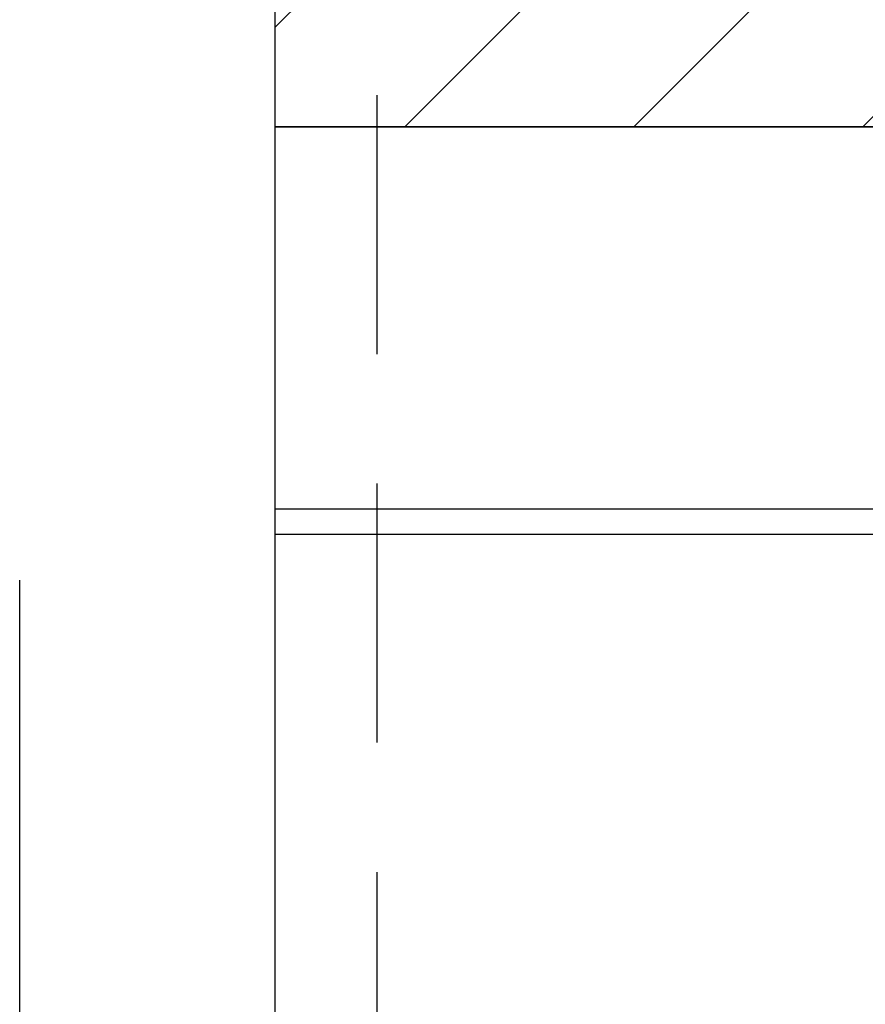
# Model space of a CAD drawing. Header units: millimetres. Extents: x 42924 to 92944, y -369470 to -179866.
# Tile 181 of 256: x 60812 to 60853, y -184078 to -184030. Entities that reach past the tile are written whole.
import ezdxf

# ---------------------------------------------------------------- set-up
doc = ezdxf.new("R2010")
doc.units = ezdxf.units.MM
doc.linetypes.add('DASHDOT', pattern=[25.4, 12.7, -6.35, 0, -6.35])
doc.linetypes.add('HIDDEN', pattern=[9.525, 6.35, -3.175])
for name, color, linetype in [('!! 0_ Istn-sciany', 8, 'Continuous'), ('!! 0_Istn-cienka', 8, 'Continuous'), ('!! 0_Osie', 8, 'DASHDOT'), ('!! 1_hatch projektowane ściany', 8, 'Continuous'), ('!! 1_PROJ Sciany', 8, 'Continuous'), ('!! 1_zabudowa GK', 8, 'Continuous'), ('0-osie-liniA', 8, 'DASHDOT')]:
    doc.layers.add(name, color=color, linetype=linetype)

# ---------------------------------------------------------------- blocks, each defined once
blk = doc.blocks.new('BLOK OSI')
at = {"layer": '0-osie-liniA', "ltscale": 5}
blk.add_lwpolyline([(51992.211, -199661.233), (51992.211, -193642.41)], dxfattribs=at)

msp = doc.modelspace()

# ---------------------------------------------------------------- hatches: boundary and pattern name
at = {"layer": '!! 1_hatch projektowane ściany'}
h = msp.add_hatch(dxfattribs=at)
h.set_pattern_fill('ANSI31', color=256, scale=2.5)
h.set_pattern_definition([(45, (0, 13698.2005), (-5.61266008, 5.61266008), [])])
h.paths.add_polyline_path([(60824.56735, -184034.8878), (61135.43682, -184034.8878), (61135.43682, -184022.8878), (60824.56735, -184022.8878)])

# ---------------------------------------------------------------- linework, layer by layer
at = {"layer": '!! 0_ Istn-sciany'}
msp.add_lwpolyline([(60824.56735, -183930.3878), (60824.56735, -184396.3878)], dxfattribs=at)
at = {"layer": '!! 0_Istn-cienka', "linetype": 'HIDDEN', "ltscale": 2}
msp.add_lwpolyline([(60829.56735, -183671.3878), (60829.56735, -184241.3878)], dxfattribs=at)
at = {"layer": '!! 1_hatch projektowane ściany'}
msp.add_lwpolyline([(60824.56735, -184034.8878), (61135.43682, -184034.8878), (61135.43682, -184022.8878), (60824.56735, -184022.8878)], close=True, dxfattribs=at)
at = {"layer": '!! 1_PROJ Sciany'}
msp.add_lwpolyline([(61135.43682, -184034.8878), (60824.56735, -184034.8878)], dxfattribs=at)
at = {"layer": '!! 1_zabudowa GK'}
for points in [[(61135.43682, -184053.6378), (60824.56735, -184053.6378)], [(61135.43682, -184054.8878), (60824.56735, -184054.8878)]]:
    msp.add_lwpolyline(points, dxfattribs=at)

# ---------------------------------------------------------------- block references
at = {"layer": '!! 0_Osie'}
msp.add_blockref('BLOK OSI', (8819.85593, 13761.2005), dxfattribs=at)

doc.saveas('drawing.dxf')
